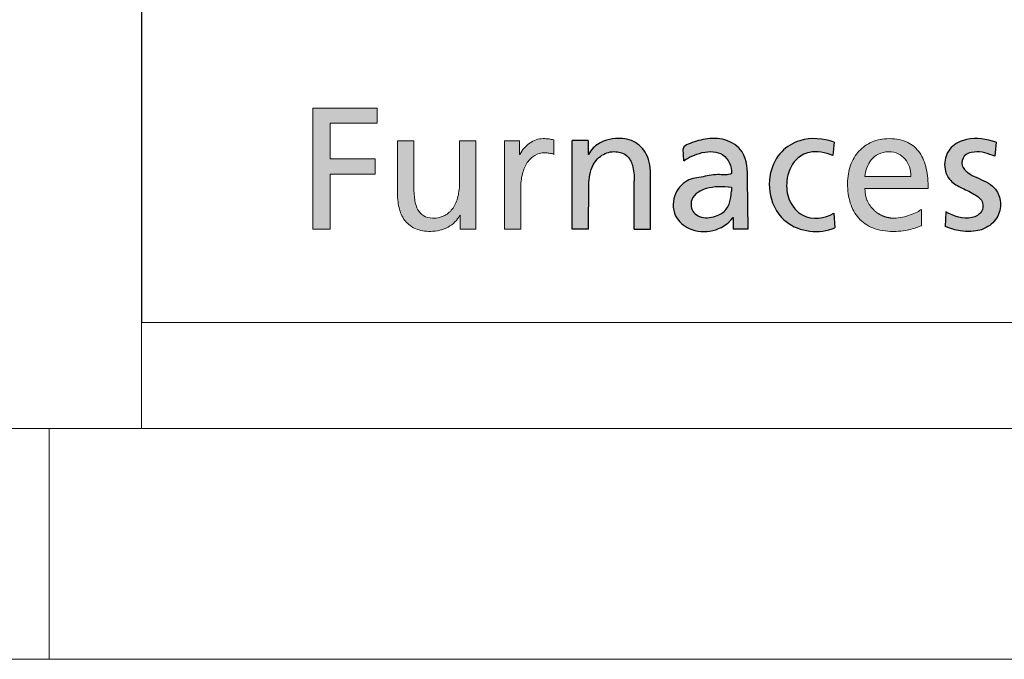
# Model space of a CAD drawing. Header units: millimetres. Extents: x 15 to 592, y 5 to 415.
# Tile 2 of 12: x 401 to 423, y 5 to 19. Entities that reach past the tile are written whole.
import ezdxf

# ---------------------------------------------------------------- set-up
doc = ezdxf.new("R2010")
doc.units = ezdxf.units.MM
doc.layers.add('FORMAT', color=7, linetype='Continuous')

# ---------------------------------------------------------------- blocks, each defined once
blk = doc.blocks.new('LOGO_sombreado')
at = {"linetype": 'Continuous'}
blk.add_hatch(color=7, dxfattribs=at).paths.add_polyline_path([(4.078, 4.32), (5.1, 4.32), (5.1, 4.651), (3.702, 4.651), (3.702, 2.023), (4.078, 2.023), (4.078, 3.22), (5.054, 3.22), (5.054, 3.551), (4.078, 3.551)], flags=0)
blk.add_hatch(color=7, dxfattribs=at).paths.add_polyline_path([(4.078, 4.32), (5.1, 4.32), (5.1, 4.651), (3.702, 4.651), (3.702, 2.023), (4.078, 2.023), (4.078, 3.22), (5.054, 3.22), (5.054, 3.551), (4.078, 3.551)], flags=0)
h = blk.add_hatch(color=7, dxfattribs=at)
edge = h.paths.add_edge_path(flags=0)
edge.add_spline(control_points=[(5.713, 2.196), (5.772, 2.125), (5.847, 2.071), (5.937, 2.034)], knot_values=[55, 55, 55, 55, 56, 56, 56, 56], weights=[1, 1, 1, 1], degree=3, periodic=0)
edge.add_spline(control_points=[(5.937, 2.034), (6.028, 1.997), (6.135, 1.977), (6.259, 1.977)], knot_values=[56, 56, 56, 56, 57, 57, 57, 57], weights=[1, 1, 1, 1], degree=3, periodic=0)
edge.add_arc((6.259, 2.796), 0.818, 269.9868, 283.8904)
edge.add_spline(control_points=[(6.456, 2.001), (6.519, 2.017), (6.58, 2.04), (6.635, 2.071)], knot_values=[0, 0, 0, 0, 1, 1, 1, 1], weights=[1, 1, 1, 1], degree=3, periodic=0)
edge.add_spline(control_points=[(6.635, 2.071), (6.69, 2.101), (6.741, 2.137), (6.784, 2.181)], knot_values=[1, 1, 1, 1, 2, 2, 2, 2], weights=[1, 1, 1, 1], degree=3, periodic=0)
edge.add_spline(control_points=[(6.784, 2.181), (6.827, 2.224), (6.863, 2.273), (6.889, 2.328)], knot_values=[2, 2, 2, 2, 3, 3, 3, 3], weights=[1, 1, 1, 1], degree=3, periodic=0)
edge.add_line((6.889, 2.328), (6.896, 2.328))
edge.add_line((6.896, 2.328), (6.896, 2.023))
edge.add_line((6.896, 2.023), (7.067, 2.023))
edge.add_line((7.067, 2.023), (7.238, 2.023))
edge.add_line((7.238, 2.023), (7.238, 2.263))
edge.add_line((7.238, 2.263), (7.238, 3.943))
edge.add_line((7.238, 3.943), (6.885, 3.943))
edge.add_line((6.885, 3.943), (6.885, 3.721))
edge.add_spline(control_points=[(6.885, 3.721), (6.885, 3.647), (6.885, 3.573), (6.885, 3.499), (6.885, 3.35), (6.885, 3.202), (6.885, 3.054), (6.885, 2.937), (6.873, 2.829), (6.85, 2.734)], knot_values=[30, 30, 30, 30, 31, 31, 31, 33, 33, 33, 34, 34, 34, 34], weights=[1, 1, 1, 1, 1, 1, 1, 1, 1, 1], degree=3, periodic=0)
edge.add_spline(control_points=[(6.85, 2.734), (6.827, 2.637), (6.792, 2.553), (6.696, 2.414), (6.636, 2.359), (6.562, 2.321)], knot_values=[34, 34, 34, 34, 35, 35, 36, 36, 36, 36], weights=[1, 1, 1, 1, 1, 1], degree=3, periodic=0)
edge.add_spline(control_points=[(6.562, 2.321), (6.489, 2.284), (6.402, 2.263), (6.301, 2.263)], knot_values=[36, 36, 36, 36, 37, 37, 37, 37], weights=[1, 1, 1, 1], degree=3, periodic=0)
edge.add_spline(control_points=[(6.301, 2.263), (6.224, 2.268), (6.16, 2.285), (6.107, 2.315)], knot_values=[37, 37, 37, 37, 38, 38, 38, 38], weights=[1, 1, 1, 1], degree=3, periodic=0)
edge.add_spline(control_points=[(6.107, 2.315), (6.054, 2.345), (6.013, 2.388), (5.982, 2.445)], knot_values=[38, 38, 38, 38, 39, 39, 39, 39], weights=[1, 1, 1, 1], degree=3, periodic=0)
edge.add_spline(control_points=[(5.982, 2.445), (5.95, 2.501), (5.928, 2.571), (5.914, 2.655)], knot_values=[39, 39, 39, 39, 40, 40, 40, 40], weights=[1, 1, 1, 1], degree=3, periodic=0)
edge.add_spline(control_points=[(5.914, 2.655), (5.9, 2.739), (5.894, 2.837), (5.894, 2.949), (5.894, 3.115), (5.894, 3.28), (5.894, 3.446), (5.894, 3.529), (5.894, 3.612), (5.894, 3.695), (5.894, 3.777), (5.894, 3.86), (5.894, 3.943)], knot_values=[40, 40, 40, 40, 41, 41, 41, 43, 43, 43, 44, 44, 44, 45, 45, 45, 45], weights=[1, 1, 1, 1, 1, 1, 1, 1, 1, 1, 1, 1, 1], degree=3, periodic=0)
edge.add_line((5.894, 3.943), (5.54, 3.943))
edge.add_spline(control_points=[(5.54, 3.943), (5.54, 3.848), (5.54, 3.753), (5.54, 3.658), (5.54, 3.563), (5.54, 3.468), (5.54, 3.372), (5.54, 3.182), (5.54, 2.992), (5.54, 2.802), (5.54, 2.673), (5.554, 2.557), (5.583, 2.455)], knot_values=[49, 49, 49, 49, 50, 50, 50, 51, 51, 51, 53, 53, 53, 54, 54, 54, 54], weights=[1, 1, 1, 1, 1, 1, 1, 1, 1, 1, 1, 1, 1], degree=3, periodic=0)
edge.add_spline(control_points=[(5.583, 2.455), (5.611, 2.354), (5.655, 2.267), (5.713, 2.196)], knot_values=[54, 54, 54, 54, 55, 55, 55, 55], weights=[1, 1, 1, 1], degree=3, periodic=0)
h = blk.add_hatch(color=7, dxfattribs=at)
edge = h.paths.add_edge_path(flags=0)
edge.add_line((8.928, 3.962), (8.875, 3.972))
edge.add_spline(control_points=[(8.875, 3.972), (8.858, 3.975), (8.841, 3.978), (8.823, 3.98)], knot_values=[22.132418, 22.132418, 22.132418, 22.132418, 23.132418, 23.132418, 23.132418, 23.132418], weights=[1, 1, 1, 1], degree=3, periodic=0)
edge.add_arc((8.709, 3.1), 0.888, 82.6219, 86.3614)
edge.add_spline(control_points=[(8.765, 3.986), (8.745, 3.987), (8.722, 3.988), (8.695, 3.988), (8.644, 3.988), (8.593, 3.979), (8.544, 3.963)], knot_values=[0.065266, 0.065266, 0.065266, 0.065266, 1.065266, 1.065266, 1.065266, 2.065266, 2.065266, 2.065266, 2.065266], weights=[1, 1, 1, 1, 1, 1, 1], degree=3, periodic=0)
edge.add_spline(control_points=[(8.544, 3.963), (8.495, 3.946), (8.448, 3.922), (8.404, 3.892)], knot_values=[2.065266, 2.065266, 2.065266, 2.065266, 3.065266, 3.065266, 3.065266, 3.065266], weights=[1, 1, 1, 1], degree=3, periodic=0)
edge.add_spline(control_points=[(8.404, 3.892), (8.36, 3.861), (8.319, 3.825), (8.283, 3.783)], knot_values=[3.065266, 3.065266, 3.065266, 3.065266, 4.065266, 4.065266, 4.065266, 4.065266], weights=[1, 1, 1, 1], degree=3, periodic=0)
edge.add_spline(control_points=[(8.283, 3.783), (8.248, 3.742), (8.218, 3.695), (8.194, 3.646)], knot_values=[4.065266, 4.065266, 4.065266, 4.065266, 5.065266, 5.065266, 5.065266, 5.065266], weights=[1, 1, 1, 1], degree=3, periodic=0)
edge.add_line((8.194, 3.646), (8.187, 3.646))
edge.add_line((8.187, 3.646), (8.187, 3.943))
edge.add_line((8.187, 3.943), (8.021, 3.943))
edge.add_line((8.021, 3.943), (7.856, 3.943))
edge.add_line((7.856, 3.943), (7.856, 3.703))
edge.add_line((7.856, 3.703), (7.856, 2.023))
edge.add_line((7.856, 2.023), (8.209, 2.023))
edge.add_spline(control_points=[(8.209, 2.023), (8.209, 2.314), (8.209, 2.605), (8.209, 2.896), (8.209, 3.017), (8.222, 3.126), (8.247, 3.222)], knot_values=[12.065266, 12.065266, 12.065266, 12.065266, 13.065266, 13.065266, 13.065266, 14.065266, 14.065266, 14.065266, 14.065266], weights=[1, 1, 1, 1, 1, 1, 1], degree=3, periodic=0)
edge.add_spline(control_points=[(8.247, 3.222), (8.271, 3.318), (8.307, 3.401), (8.352, 3.469)], knot_values=[14.065266, 14.065266, 14.065266, 14.065266, 15.065266, 15.065266, 15.065266, 15.065266], weights=[1, 1, 1, 1], degree=3, periodic=0)
edge.add_spline(control_points=[(8.352, 3.469), (8.398, 3.537), (8.454, 3.589), (8.518, 3.625)], knot_values=[15.065266, 15.065266, 15.065266, 15.065266, 16.065266, 16.065266, 16.065266, 16.065266], weights=[1, 1, 1, 1], degree=3, periodic=0)
edge.add_spline(control_points=[(8.518, 3.625), (8.582, 3.661), (8.654, 3.68), (8.733, 3.68)], knot_values=[16.065266, 16.065266, 16.065266, 16.065266, 17.065266, 17.065266, 17.065266, 17.065266], weights=[1, 1, 1, 1], degree=3, periodic=0)
edge.add_arc((8.733, 2.982), 0.698, 86.1548, 90.0023, ccw=False)
edge.add_spline(control_points=[(8.78, 3.678), (8.796, 3.677), (8.813, 3.675), (8.829, 3.673)], knot_values=[17.132418, 17.132418, 17.132418, 17.132418, 18.132418, 18.132418, 18.132418, 18.132418], weights=[1, 1, 1, 1], degree=3, periodic=0)
edge.add_spline(control_points=[(8.829, 3.673), (8.846, 3.67), (8.863, 3.667), (8.879, 3.662)], knot_values=[18.132418, 18.132418, 18.132418, 18.132418, 19.132418, 19.132418, 19.132418, 19.132418], weights=[1, 1, 1, 1], degree=3, periodic=0)
edge.add_spline(control_points=[(8.879, 3.662), (8.896, 3.658), (8.912, 3.652), (8.928, 3.646)], knot_values=[19.132418, 19.132418, 19.132418, 19.132418, 20.132418, 20.132418, 20.132418, 20.132418], weights=[1, 1, 1, 1], degree=3, periodic=0)
edge.add_line((8.928, 3.646), (8.928, 3.962))
h = blk.add_hatch(color=7, dxfattribs=at)
edge = h.paths.add_edge_path(flags=0)
edge.add_line((9.328, 2.026), (9.328, 3.946))
edge.add_line((9.328, 3.946), (9.67, 3.946))
edge.add_line((9.67, 3.946), (9.67, 3.641))
edge.add_line((9.67, 3.641), (9.678, 3.641))
edge.add_spline(control_points=[(9.678, 3.641), (9.704, 3.696), (9.793, 3.817), (10, 3.948), (10.305, 4.01), (10.669, 3.967), (10.997, 3.643), (11.021, 3.332), (11.026, 3.17)], knot_values=[0, 0, 0, 0, 0.090993, 0.223661, 0.358303, 0.55535, 0.750586, 1, 1, 1, 1], weights=[1, 1, 1, 1, 1, 1, 1, 1, 1], degree=3, periodic=0)
edge.add_line((11.026, 3.17), (11.026, 2.026))
edge.add_line((11.026, 2.026), (10.672, 2.026))
edge.add_line((10.672, 2.026), (10.672, 3.075))
edge.add_spline(control_points=[(10.672, 3.075), (10.669, 3.188), (10.66, 3.379), (10.536, 3.635), (10.28, 3.729), (9.984, 3.677), (9.726, 3.396), (9.691, 3.133), (9.683, 2.986)], knot_values=[0, 0, 0, 0, 0.181683, 0.307789, 0.426651, 0.591078, 0.760733, 1, 1, 1, 1], weights=[1, 1, 1, 1, 1, 1, 1, 1, 1], degree=3, periodic=0)
edge.add_line((9.683, 2.986), (9.681, 2.026))
edge.add_line((9.681, 2.026), (9.328, 2.026))
h = blk.add_hatch(color=7, dxfattribs=at)
edge = h.paths.add_edge_path(flags=0)
edge.add_spline(control_points=[(12.776, 3.232), (12.697, 3.183), (12.484, 3.232), (12.167, 3.156), (11.773, 3.111), (11.49, 2.752), (11.514, 2.287), (12.023, 1.86), (12.597, 1.99), (12.807, 2.27)], knot_values=[0, 0, 0, 0, 0.079966, 0.190057, 0.300094, 0.432511, 0.566689, 0.684622, 1, 1, 1, 1], weights=[1, 1, 1, 1, 1, 1, 1, 1, 1, 1], degree=3, periodic=0)
edge.add_spline(control_points=[(12.807, 2.27), (12.817, 2.296), (12.814, 2.27)], knot_values=[0, 0, 0, 1, 1, 1], weights=[1, 1, 1], degree=2, periodic=0)
edge.add_line((12.814, 2.27), (12.814, 2.023))
edge.add_line((12.814, 2.023), (13.139, 2.023))
edge.add_line((13.139, 2.023), (13.128, 3.106))
edge.add_spline(control_points=[(13.128, 3.106), (13.12, 3.292), (13.119, 3.706), (12.65, 4), (12.214, 4.002), (11.911, 3.898), (11.743, 3.828), (11.727, 3.77)], knot_values=[0, 0, 0, 0, 0.300445, 0.525135, 0.737289, 0.925487, 1, 1, 1, 1], weights=[1, 1, 1, 1, 1, 1, 1, 1], degree=3, periodic=0)
edge.add_line((11.727, 3.77), (11.744, 3.507))
edge.add_spline(control_points=[(11.744, 3.507), (11.927, 3.643), (12.567, 3.881), (12.789, 3.381), (12.776, 3.232)], knot_values=[0, 0, 0, 0, 0.658996, 1, 1, 1, 1], weights=[1, 1, 1, 1, 1], degree=3, periodic=0)
edge = h.paths.add_edge_path(flags=0)
edge.add_spline(control_points=[(12.776, 2.849), (12.772, 2.793), (12.762, 2.658), (12.682, 2.43), (12.419, 2.275), (12.142, 2.255), (11.913, 2.398), (11.87, 2.662), (12.044, 2.834), (12.252, 2.921), (12.499, 2.953), (12.683, 2.938), (12.776, 2.931)], knot_values=[0, 0, 0, 0, 0.068904, 0.168815, 0.283862, 0.42722, 0.488917, 0.605379, 0.695962, 0.771545, 0.884045, 1, 1, 1, 1], weights=[1, 1, 1, 1, 1, 1, 1, 1, 1, 1, 1, 1, 1], degree=3, periodic=0)
edge.add_line((12.776, 2.931), (12.776, 2.849))
h = blk.add_hatch(color=7, dxfattribs=at)
edge = h.paths.add_edge_path(flags=0)
edge.add_arc((16.302, 2.904), 0.641, 248.0344, 270.0503, ccw=False)
edge.add_spline(control_points=[(16.062, 2.31), (15.987, 2.34), (15.919, 2.385), (15.86, 2.441)], knot_values=[23.38427, 23.38427, 23.38427, 23.38427, 23.767925, 23.767925, 23.767925, 23.767925], weights=[1, 0.987772, 0.987772, 1], degree=3, periodic=0)
edge.add_arc((16.291, 2.885), 0.618, 203.0224, 225.9221, ccw=False)
edge.add_spline(control_points=[(15.721, 2.643), (15.688, 2.721), (15.67, 2.809), (15.67, 2.904)], knot_values=[0, 0, 0, 0, 1, 1, 1, 1], weights=[1, 1, 1, 1], degree=3, periodic=0)
edge.add_line((15.67, 2.904), (17.041, 2.904))
edge.add_spline(control_points=[(17.041, 2.904), (17.041, 3.058), (17.028, 3.203), (16.998, 3.334)], knot_values=[2, 2, 2, 2, 3, 3, 3, 3], weights=[1, 1, 1, 1], degree=3, periodic=0)
edge.add_spline(control_points=[(16.998, 3.334), (16.969, 3.464), (16.923, 3.581), (16.857, 3.678)], knot_values=[3, 3, 3, 3, 4, 4, 4, 4], weights=[1, 1, 1, 1], degree=3, periodic=0)
edge.add_spline(control_points=[(16.857, 3.678), (16.791, 3.774), (16.705, 3.852), (16.596, 3.905)], knot_values=[4, 4, 4, 4, 5, 5, 5, 5], weights=[1, 1, 1, 1], degree=3, periodic=0)
edge.add_spline(control_points=[(16.596, 3.905), (16.486, 3.959), (16.353, 3.988), (16.193, 3.988), (16.058, 3.988), (15.934, 3.963), (15.824, 3.916)], knot_values=[5, 5, 5, 5, 6, 6, 6, 7, 7, 7, 7], weights=[1, 1, 1, 1, 1, 1, 1], degree=3, periodic=0)
edge.add_spline(control_points=[(15.824, 3.916), (15.714, 3.87), (15.619, 3.802), (15.54, 3.716)], knot_values=[7, 7, 7, 7, 8, 8, 8, 8], weights=[1, 1, 1, 1], degree=3, periodic=0)
edge.add_spline(control_points=[(15.54, 3.716), (15.462, 3.63), (15.4, 3.526), (15.358, 3.409)], knot_values=[8, 8, 8, 8, 9, 9, 9, 9], weights=[1, 1, 1, 1], degree=3, periodic=0)
edge.add_spline(control_points=[(15.358, 3.409), (15.316, 3.291), (15.294, 3.159), (15.294, 3.017), (15.294, 2.86), (15.313, 2.717), (15.353, 2.591)], knot_values=[9, 9, 9, 9, 10, 10, 10, 11, 11, 11, 11], weights=[1, 1, 1, 1, 1, 1, 1], degree=3, periodic=0)
edge.add_spline(control_points=[(15.353, 2.591), (15.393, 2.464), (15.453, 2.353), (15.535, 2.262)], knot_values=[11, 11, 11, 11, 12, 12, 12, 12], weights=[1, 1, 1, 1], degree=3, periodic=0)
edge.add_spline(control_points=[(15.535, 2.262), (15.616, 2.172), (15.719, 2.1), (15.844, 2.052)], knot_values=[12, 12, 12, 12, 13, 13, 13, 13], weights=[1, 1, 1, 1], degree=3, periodic=0)
edge.add_spline(control_points=[(15.844, 2.052), (15.97, 2.003), (16.117, 1.977), (16.287, 1.977), (16.366, 1.977), (16.436, 1.982), (16.497, 1.99)], knot_values=[13, 13, 13, 13, 14, 14, 14, 15, 15, 15, 15], weights=[1, 1, 1, 1, 1, 1, 1], degree=3, periodic=0)
edge.add_spline(control_points=[(16.497, 1.99), (16.558, 1.998), (16.611, 2.009), (16.659, 2.021)], knot_values=[15, 15, 15, 15, 16, 16, 16, 16], weights=[1, 1, 1, 1], degree=3, periodic=0)
edge.add_spline(control_points=[(16.659, 2.021), (16.706, 2.033), (16.748, 2.047), (16.787, 2.061)], knot_values=[16, 16, 16, 16, 17, 17, 17, 17], weights=[1, 1, 1, 1], degree=3, periodic=0)
edge.add_spline(control_points=[(16.787, 2.061), (16.825, 2.075), (16.86, 2.089), (16.894, 2.101)], knot_values=[17, 17, 17, 17, 18, 18, 18, 18], weights=[1, 1, 1, 1], degree=3, periodic=0)
edge.add_line((16.894, 2.101), (16.894, 2.455))
edge.add_spline(control_points=[(16.894, 2.455), (16.872, 2.437), (16.839, 2.417), (16.798, 2.395)], knot_values=[19.00002, 19.00002, 19.00002, 19.00002, 20.00002, 20.00002, 20.00002, 20.00002], weights=[1, 1, 1, 1], degree=3, periodic=0)
edge.add_spline(control_points=[(16.798, 2.395), (16.757, 2.374), (16.707, 2.352), (16.653, 2.333)], knot_values=[20.00002, 20.00002, 20.00002, 20.00002, 21.00002, 21.00002, 21.00002, 21.00002], weights=[1, 1, 1, 1], degree=3, periodic=0)
edge.add_spline(control_points=[(16.653, 2.333), (16.599, 2.313), (16.541, 2.296), (16.481, 2.283)], knot_values=[21.00002, 21.00002, 21.00002, 21.00002, 22.00002, 22.00002, 22.00002, 22.00002], weights=[1, 1, 1, 1], degree=3, periodic=0)
edge.add_spline(control_points=[(16.481, 2.283), (16.422, 2.271), (16.361, 2.263), (16.303, 2.263)], knot_values=[22.00002, 22.00002, 22.00002, 22.00002, 23.00002, 23.00002, 23.00002, 23.00002], weights=[1, 1, 1, 1], degree=3, periodic=0)
edge = h.paths.add_edge_path(flags=0)
edge.add_spline(control_points=[(15.67, 3.167), (15.676, 3.229), (15.69, 3.294), (15.713, 3.356)], knot_values=[8, 8, 8, 8, 9, 9, 9, 9], weights=[1, 1, 1, 1], degree=3, periodic=0)
edge.add_spline(control_points=[(15.713, 3.356), (15.735, 3.418), (15.766, 3.477), (15.808, 3.528)], knot_values=[9, 9, 9, 9, 10, 10, 10, 10], weights=[1, 1, 1, 1], degree=3, periodic=0)
edge.add_spline(control_points=[(15.808, 3.528), (15.849, 3.579), (15.9, 3.623), (15.963, 3.654)], knot_values=[0, 0, 0, 0, 1, 1, 1, 1], weights=[1, 1, 1, 1], degree=3, periodic=0)
edge.add_spline(control_points=[(15.963, 3.654), (16.025, 3.685), (16.099, 3.702), (16.186, 3.702), (16.262, 3.702), (16.33, 3.687), (16.389, 3.66)], knot_values=[1, 1, 1, 1, 2, 2, 2, 3, 3, 3, 3], weights=[1, 1, 1, 1, 1, 1, 1], degree=3, periodic=0)
edge.add_spline(control_points=[(16.389, 3.66), (16.449, 3.633), (16.499, 3.594), (16.54, 3.545)], knot_values=[3, 3, 3, 3, 4, 4, 4, 4], weights=[1, 1, 1, 1], degree=3, periodic=0)
edge.add_spline(control_points=[(16.54, 3.545), (16.58, 3.497), (16.612, 3.439), (16.633, 3.375)], knot_values=[4, 4, 4, 4, 5, 5, 5, 5], weights=[1, 1, 1, 1], degree=3, periodic=0)
edge.add_spline(control_points=[(16.633, 3.375), (16.654, 3.311), (16.665, 3.241), (16.665, 3.167)], knot_values=[5, 5, 5, 5, 6, 6, 6, 6], weights=[1, 1, 1, 1], degree=3, periodic=0)
edge.add_line((16.665, 3.167), (16.416, 3.167))
edge.add_line((16.416, 3.167), (15.67, 3.167))
h = blk.add_hatch(color=7, dxfattribs=at)
edge = h.paths.add_edge_path(flags=0)
edge.add_arc((16.302, 2.904), 0.641, 248.0344, 270.0503, ccw=False)
edge.add_spline(control_points=[(16.062, 2.31), (15.987, 2.34), (15.919, 2.385), (15.86, 2.441)], knot_values=[23.38427, 23.38427, 23.38427, 23.38427, 23.767925, 23.767925, 23.767925, 23.767925], weights=[1, 0.987772, 0.987772, 1], degree=3, periodic=0)
edge.add_arc((16.291, 2.885), 0.618, 203.0224, 225.9221, ccw=False)
edge.add_spline(control_points=[(15.721, 2.643), (15.688, 2.721), (15.67, 2.809), (15.67, 2.904)], knot_values=[0, 0, 0, 0, 1, 1, 1, 1], weights=[1, 1, 1, 1], degree=3, periodic=0)
edge.add_line((15.67, 2.904), (17.041, 2.904))
edge.add_spline(control_points=[(17.041, 2.904), (17.041, 3.058), (17.028, 3.203), (16.998, 3.334)], knot_values=[2, 2, 2, 2, 3, 3, 3, 3], weights=[1, 1, 1, 1], degree=3, periodic=0)
edge.add_spline(control_points=[(16.998, 3.334), (16.969, 3.464), (16.923, 3.581), (16.857, 3.678)], knot_values=[3, 3, 3, 3, 4, 4, 4, 4], weights=[1, 1, 1, 1], degree=3, periodic=0)
edge.add_spline(control_points=[(16.857, 3.678), (16.791, 3.774), (16.705, 3.852), (16.596, 3.905)], knot_values=[4, 4, 4, 4, 5, 5, 5, 5], weights=[1, 1, 1, 1], degree=3, periodic=0)
edge.add_spline(control_points=[(16.596, 3.905), (16.486, 3.959), (16.353, 3.988), (16.193, 3.988), (16.058, 3.988), (15.934, 3.963), (15.824, 3.916)], knot_values=[5, 5, 5, 5, 6, 6, 6, 7, 7, 7, 7], weights=[1, 1, 1, 1, 1, 1, 1], degree=3, periodic=0)
edge.add_spline(control_points=[(15.824, 3.916), (15.714, 3.87), (15.619, 3.802), (15.54, 3.716)], knot_values=[7, 7, 7, 7, 8, 8, 8, 8], weights=[1, 1, 1, 1], degree=3, periodic=0)
edge.add_spline(control_points=[(15.54, 3.716), (15.462, 3.63), (15.4, 3.526), (15.358, 3.409)], knot_values=[8, 8, 8, 8, 9, 9, 9, 9], weights=[1, 1, 1, 1], degree=3, periodic=0)
edge.add_spline(control_points=[(15.358, 3.409), (15.316, 3.291), (15.294, 3.159), (15.294, 3.017), (15.294, 2.86), (15.313, 2.717), (15.353, 2.591)], knot_values=[9, 9, 9, 9, 10, 10, 10, 11, 11, 11, 11], weights=[1, 1, 1, 1, 1, 1, 1], degree=3, periodic=0)
edge.add_spline(control_points=[(15.353, 2.591), (15.393, 2.464), (15.453, 2.353), (15.535, 2.262)], knot_values=[11, 11, 11, 11, 12, 12, 12, 12], weights=[1, 1, 1, 1], degree=3, periodic=0)
edge.add_spline(control_points=[(15.535, 2.262), (15.616, 2.172), (15.719, 2.1), (15.844, 2.052)], knot_values=[12, 12, 12, 12, 13, 13, 13, 13], weights=[1, 1, 1, 1], degree=3, periodic=0)
edge.add_spline(control_points=[(15.844, 2.052), (15.97, 2.003), (16.117, 1.977), (16.287, 1.977), (16.366, 1.977), (16.436, 1.982), (16.497, 1.99)], knot_values=[13, 13, 13, 13, 14, 14, 14, 15, 15, 15, 15], weights=[1, 1, 1, 1, 1, 1, 1], degree=3, periodic=0)
edge.add_spline(control_points=[(16.497, 1.99), (16.558, 1.998), (16.611, 2.009), (16.659, 2.021)], knot_values=[15, 15, 15, 15, 16, 16, 16, 16], weights=[1, 1, 1, 1], degree=3, periodic=0)
edge.add_spline(control_points=[(16.659, 2.021), (16.706, 2.033), (16.748, 2.047), (16.787, 2.061)], knot_values=[16, 16, 16, 16, 17, 17, 17, 17], weights=[1, 1, 1, 1], degree=3, periodic=0)
edge.add_spline(control_points=[(16.787, 2.061), (16.825, 2.075), (16.86, 2.089), (16.894, 2.101)], knot_values=[17, 17, 17, 17, 18, 18, 18, 18], weights=[1, 1, 1, 1], degree=3, periodic=0)
edge.add_line((16.894, 2.101), (16.894, 2.455))
edge.add_spline(control_points=[(16.894, 2.455), (16.872, 2.437), (16.839, 2.417), (16.798, 2.395)], knot_values=[19.00002, 19.00002, 19.00002, 19.00002, 20.00002, 20.00002, 20.00002, 20.00002], weights=[1, 1, 1, 1], degree=3, periodic=0)
edge.add_spline(control_points=[(16.798, 2.395), (16.757, 2.374), (16.707, 2.352), (16.653, 2.333)], knot_values=[20.00002, 20.00002, 20.00002, 20.00002, 21.00002, 21.00002, 21.00002, 21.00002], weights=[1, 1, 1, 1], degree=3, periodic=0)
edge.add_spline(control_points=[(16.653, 2.333), (16.599, 2.313), (16.541, 2.296), (16.481, 2.283)], knot_values=[21.00002, 21.00002, 21.00002, 21.00002, 22.00002, 22.00002, 22.00002, 22.00002], weights=[1, 1, 1, 1], degree=3, periodic=0)
edge.add_spline(control_points=[(16.481, 2.283), (16.422, 2.271), (16.361, 2.263), (16.303, 2.263)], knot_values=[22.00002, 22.00002, 22.00002, 22.00002, 23.00002, 23.00002, 23.00002, 23.00002], weights=[1, 1, 1, 1], degree=3, periodic=0)
edge = h.paths.add_edge_path(flags=0)
edge.add_spline(control_points=[(15.67, 3.167), (15.676, 3.229), (15.69, 3.294), (15.713, 3.356)], knot_values=[8, 8, 8, 8, 9, 9, 9, 9], weights=[1, 1, 1, 1], degree=3, periodic=0)
edge.add_spline(control_points=[(15.713, 3.356), (15.735, 3.418), (15.766, 3.477), (15.808, 3.528)], knot_values=[9, 9, 9, 9, 10, 10, 10, 10], weights=[1, 1, 1, 1], degree=3, periodic=0)
edge.add_spline(control_points=[(15.808, 3.528), (15.849, 3.579), (15.9, 3.623), (15.963, 3.654)], knot_values=[0, 0, 0, 0, 1, 1, 1, 1], weights=[1, 1, 1, 1], degree=3, periodic=0)
edge.add_spline(control_points=[(15.963, 3.654), (16.025, 3.685), (16.099, 3.702), (16.186, 3.702), (16.262, 3.702), (16.33, 3.687), (16.389, 3.66)], knot_values=[1, 1, 1, 1, 2, 2, 2, 3, 3, 3, 3], weights=[1, 1, 1, 1, 1, 1, 1], degree=3, periodic=0)
edge.add_spline(control_points=[(16.389, 3.66), (16.449, 3.633), (16.499, 3.594), (16.54, 3.545)], knot_values=[3, 3, 3, 3, 4, 4, 4, 4], weights=[1, 1, 1, 1], degree=3, periodic=0)
edge.add_spline(control_points=[(16.54, 3.545), (16.58, 3.497), (16.612, 3.439), (16.633, 3.375)], knot_values=[4, 4, 4, 4, 5, 5, 5, 5], weights=[1, 1, 1, 1], degree=3, periodic=0)
edge.add_spline(control_points=[(16.633, 3.375), (16.654, 3.311), (16.665, 3.241), (16.665, 3.167)], knot_values=[5, 5, 5, 5, 6, 6, 6, 6], weights=[1, 1, 1, 1], degree=3, periodic=0)
edge.add_line((16.665, 3.167), (16.416, 3.167))
edge.add_line((16.416, 3.167), (15.67, 3.167))
at = {"layer": 'FORMAT'}
h = blk.add_hatch(color=256, dxfattribs=at)
edge = h.paths.add_edge_path(flags=0)
edge.add_spline(control_points=[(14.994, 2.372), (14.803, 2.254), (14.35, 2.197), (13.993, 2.642), (13.945, 3.102), (14.101, 3.522), (14.519, 3.756), (14.818, 3.682), (14.975, 3.62)], knot_values=[0, 0, 0, 0, 0.239736, 0.392762, 0.535377, 0.707741, 0.820778, 1, 1, 1, 1], weights=[1, 1, 1, 1, 1, 1, 1, 1, 1], degree=3, periodic=0)
edge.add_line((14.975, 3.62), (15.005, 3.913))
edge.add_spline(control_points=[(15.005, 3.913), (14.769, 3.994), (14.338, 4.032), (13.818, 3.724), (13.565, 3.214), (13.598, 2.624), (14.052, 1.977), (14.687, 1.916), (15.02, 2.056)], knot_values=[0, 0, 0, 0, 0.189442, 0.304437, 0.433405, 0.598153, 0.723513, 1, 1, 1, 1], weights=[1, 1, 1, 1, 1, 1, 1, 1, 1], degree=3, periodic=0)
edge.add_line((15.02, 2.056), (14.994, 2.372))
h = blk.add_hatch(color=256, dxfattribs=at)
edge = h.paths.add_edge_path(flags=0)
edge.add_spline(control_points=[(17.406, 2.082), (17.67, 1.976), (18.168, 1.89), (18.58, 2.287), (18.633, 2.636), (18.51, 2.915), (18.237, 3.101), (17.959, 3.176), (17.744, 3.396), (17.801, 3.642), (18.119, 3.739), (18.341, 3.665), (18.483, 3.605)], knot_values=[0, 0, 0, 0, 0.248617, 0.344888, 0.437274, 0.52019, 0.579843, 0.701279, 0.755995, 0.810863, 0.873582, 1, 1, 1, 1], weights=[1, 1, 1, 1, 1, 1, 1, 1, 1, 1, 1, 1, 1], degree=3, periodic=0)
edge.add_line((18.483, 3.605), (18.513, 3.913))
edge.add_spline(control_points=[(18.513, 3.913), (18.308, 3.976), (17.958, 4.038), (17.513, 3.834), (17.355, 3.47), (17.45, 3.102), (17.75, 2.92), (18.012, 2.811), (18.253, 2.636), (18.212, 2.369), (17.877, 2.197), (17.593, 2.312), (17.425, 2.399)], knot_values=[0, 0, 0, 0, 0.176891, 0.280108, 0.37368, 0.479975, 0.558482, 0.648472, 0.722992, 0.773462, 0.839493, 1, 1, 1, 1], weights=[1, 1, 1, 1, 1, 1, 1, 1, 1, 1, 1, 1, 1], degree=3, periodic=0)
edge.add_line((17.425, 2.399), (17.406, 2.082))
at = {"color": 7, "linetype": 'Continuous', "lineweight": 18}
for p, q in [((0, 20), (0, 0)), ((3.702, 2.023), (3.702, 4.651)), ((3.702, 4.651), (5.1, 4.651)), ((3.702, 2.023), (3.702, 4.651)), ((5.1, 4.651), (5.1, 4.32)), ((4.078, 4.32), (4.078, 3.551)), ((5.1, 4.32), (4.078, 4.32)), ((4.078, 3.551), (5.054, 3.551)), ((5.054, 3.551), (5.054, 3.22)), ((5.054, 3.22), (4.078, 3.22)), ((4.078, 3.22), (4.078, 2.023)), ((16.665, 3.167), (16.416, 3.167)), ((4.078, 2.023), (3.702, 2.023)), ((0, 0), (72.5, 0))]:
    blk.add_line(p, q, dxfattribs=at)
for centre, radius, start, end in [((16.291, 2.885), 0.618, 203.0224, 225.9221), ((6.259, 2.796), 0.818, 269.9868, 283.8904)]:
    blk.add_arc(centre, radius, start, end, dxfattribs=at)
at = {"color": 8, "linetype": 'Continuous', "lineweight": 0}
for points, knots in [([(5.894, 3.943), (5.864, 3.943), (5.835, 3.943), (5.805, 3.943), (5.746, 3.943), (5.688, 3.943), (5.629, 3.943), (5.599, 3.943), (5.57, 3.943), (5.54, 3.943)], [45, 45, 45, 45, 46, 46, 46, 48, 48, 48, 49, 49, 49, 49]), ([(5.54, 3.943), (5.54, 3.848), (5.54, 3.753), (5.54, 3.658), (5.54, 3.563), (5.54, 3.468), (5.54, 3.372), (5.54, 3.182), (5.54, 2.992), (5.54, 2.802), (5.54, 2.673), (5.554, 2.557), (5.583, 2.455)], [49, 49, 49, 49, 50, 50, 50, 51, 51, 51, 53, 53, 53, 54, 54, 54, 54]), ([(5.914, 2.655), (5.9, 2.739), (5.894, 2.837), (5.894, 2.949), (5.894, 3.115), (5.894, 3.28), (5.894, 3.446), (5.894, 3.529), (5.894, 3.612), (5.894, 3.695), (5.894, 3.777), (5.894, 3.86), (5.894, 3.943)], [40, 40, 40, 40, 41, 41, 41, 43, 43, 43, 44, 44, 44, 45, 45, 45, 45]), ([(7.238, 3.943), (7.209, 3.943), (7.179, 3.943), (7.15, 3.943), (7.091, 3.943), (7.032, 3.943), (6.973, 3.943), (6.944, 3.943), (6.914, 3.943), (6.885, 3.943)], [25, 25, 25, 25, 26, 26, 26, 28, 28, 28, 29, 29, 29, 29]), ([(7.238, 2.263), (7.238, 2.318), (7.238, 2.373), (7.238, 2.428), (7.238, 2.533), (7.238, 2.638), (7.238, 2.743), (7.238, 2.823), (7.238, 2.903), (7.238, 2.983), (7.238, 3.143), (7.238, 3.303), (7.238, 3.463), (7.238, 3.623), (7.238, 3.783), (7.238, 3.943)], [20, 20, 20, 20, 21, 21, 21, 22, 22, 22, 23, 23, 23, 24, 24, 24, 25, 25, 25, 25]), ([(8.765, 3.986), (8.745, 3.987), (8.722, 3.988), (8.695, 3.988), (8.644, 3.988), (8.593, 3.979), (8.544, 3.963)], [0.065266, 0.065266, 0.065266, 0.065266, 1.065266, 1.065266, 1.065266, 2.065266, 2.065266, 2.065266, 2.065266]), ([(16.596, 3.905), (16.486, 3.959), (16.353, 3.988), (16.193, 3.988), (16.058, 3.988), (15.934, 3.963), (15.824, 3.916)], [5, 5, 5, 5, 6, 6, 6, 7, 7, 7, 7]), ([(6.885, 3.721), (6.885, 3.647), (6.885, 3.573), (6.885, 3.499), (6.885, 3.35), (6.885, 3.202), (6.885, 3.054), (6.885, 2.937), (6.873, 2.829), (6.85, 2.734)], [30, 30, 30, 30, 31, 31, 31, 33, 33, 33, 34, 34, 34, 34]), ([(15.963, 3.654), (16.025, 3.685), (16.099, 3.702), (16.186, 3.702), (16.262, 3.702), (16.33, 3.687), (16.389, 3.66)], [1, 1, 1, 1, 2, 2, 2, 3, 3, 3, 3]), ([(8.209, 2.023), (8.209, 2.314), (8.209, 2.605), (8.209, 2.896), (8.209, 3.017), (8.222, 3.126), (8.247, 3.222)], [12.065266, 12.065266, 12.065266, 12.065266, 13.065266, 13.065266, 13.065266, 14.065266, 14.065266, 14.065266, 14.065266]), ([(15.358, 3.409), (15.316, 3.291), (15.294, 3.159), (15.294, 3.017), (15.294, 2.86), (15.313, 2.717), (15.353, 2.591)], [9, 9, 9, 9, 10, 10, 10, 11, 11, 11, 11]), ([(6.85, 2.734), (6.827, 2.637), (6.792, 2.553), (6.696, 2.414), (6.636, 2.359), (6.562, 2.321)], [34, 34, 34, 34, 35, 35, 36, 36, 36, 36]), ([(6.889, 2.328), (6.89, 2.328), (6.892, 2.328), (6.893, 2.328), (6.894, 2.328), (6.894, 2.328), (6.894, 2.328), (6.894, 2.328), (6.895, 2.328), (6.895, 2.328), (6.895, 2.328), (6.895, 2.328), (6.895, 2.328), (6.896, 2.328), (6.896, 2.328), (6.896, 2.328)], [3, 3, 3, 3, 4, 4, 4, 5, 5, 5, 6, 6, 6, 7, 7, 7, 8, 8, 8, 8]), ([(6.896, 2.328), (6.896, 2.302), (6.896, 2.277), (6.896, 2.251), (6.896, 2.226), (6.896, 2.201), (6.896, 2.175), (6.896, 2.15), (6.896, 2.124), (6.896, 2.099), (6.896, 2.095), (6.896, 2.091), (6.896, 2.087), (6.896, 2.078), (6.896, 2.07), (6.896, 2.061), (6.896, 2.056), (6.896, 2.051), (6.896, 2.047), (6.896, 2.043), (6.896, 2.039), (6.896, 2.035), (6.896, 2.031), (6.896, 2.027), (6.896, 2.023)], [8, 8, 8, 8, 9, 9, 9, 10, 10, 10, 12, 12, 12, 13, 13, 13, 14, 14, 14, 15, 15, 15, 16, 16, 16, 17, 17, 17, 17]), ([(15.844, 2.052), (15.97, 2.003), (16.117, 1.977), (16.287, 1.977), (16.366, 1.977), (16.436, 1.982), (16.497, 1.99)], [13, 13, 13, 13, 14, 14, 14, 15, 15, 15, 15])]:
    blk.add_open_spline(points, degree=3, knots=knots, dxfattribs=at)
for points in [[(6.885, 3.943), (6.885, 3.869), (6.885, 3.795), (6.885, 3.721)], [(8.021, 3.943), (7.966, 3.943), (7.911, 3.943), (7.856, 3.943)], [(7.856, 3.943), (7.856, 3.863), (7.856, 3.783), (7.856, 3.703)], [(8.187, 3.943), (8.132, 3.943), (8.077, 3.943), (8.021, 3.943)], [(8.187, 3.646), (8.187, 3.745), (8.187, 3.844), (8.187, 3.943)], [(8.404, 3.892), (8.36, 3.861), (8.319, 3.825), (8.283, 3.783)], [(8.544, 3.963), (8.495, 3.946), (8.448, 3.922), (8.404, 3.892)], [(8.875, 3.972), (8.858, 3.975), (8.841, 3.978), (8.823, 3.98)], [(8.928, 3.962), (8.911, 3.965), (8.893, 3.969), (8.875, 3.972)], [(8.928, 3.646), (8.928, 3.751), (8.928, 3.856), (8.928, 3.962)], [(15.824, 3.916), (15.714, 3.87), (15.619, 3.802), (15.54, 3.716)], [(16.857, 3.678), (16.791, 3.774), (16.705, 3.852), (16.596, 3.905)], [(7.856, 3.703), (7.856, 3.143), (7.856, 2.583), (7.856, 2.023)], [(8.194, 3.646), (8.192, 3.646), (8.189, 3.646), (8.187, 3.646)], [(8.283, 3.783), (8.248, 3.742), (8.218, 3.695), (8.194, 3.646)], [(8.518, 3.625), (8.582, 3.661), (8.654, 3.68), (8.733, 3.68)], [(8.78, 3.678), (8.796, 3.677), (8.813, 3.675), (8.829, 3.673)], [(8.829, 3.673), (8.846, 3.67), (8.863, 3.667), (8.879, 3.662)], [(8.879, 3.662), (8.896, 3.658), (8.912, 3.652), (8.928, 3.646)], [(15.54, 3.716), (15.462, 3.63), (15.4, 3.526), (15.358, 3.409)], [(15.808, 3.528), (15.849, 3.579), (15.9, 3.623), (15.963, 3.654)], [(16.389, 3.66), (16.449, 3.633), (16.499, 3.594), (16.54, 3.545)], [(16.998, 3.334), (16.969, 3.464), (16.923, 3.581), (16.857, 3.678)], [(8.247, 3.222), (8.271, 3.318), (8.307, 3.401), (8.352, 3.469)], [(8.352, 3.469), (8.398, 3.537), (8.454, 3.589), (8.518, 3.625)], [(15.713, 3.356), (15.735, 3.418), (15.766, 3.477), (15.808, 3.528)], [(16.54, 3.545), (16.58, 3.497), (16.612, 3.439), (16.633, 3.375)], [(15.67, 3.167), (15.676, 3.229), (15.69, 3.294), (15.713, 3.356)], [(16.633, 3.375), (16.654, 3.311), (16.665, 3.241), (16.665, 3.167)], [(17.041, 2.904), (17.041, 3.058), (17.028, 3.203), (16.998, 3.334)], [(16.416, 3.167), (16.167, 3.167), (15.918, 3.167), (15.67, 3.167)], [(15.721, 2.643), (15.688, 2.721), (15.67, 2.809), (15.67, 2.904)], [(15.67, 2.904), (16.127, 2.904), (16.584, 2.904), (17.041, 2.904)], [(5.982, 2.445), (5.95, 2.501), (5.928, 2.571), (5.914, 2.655)], [(15.353, 2.591), (15.393, 2.464), (15.453, 2.353), (15.535, 2.262)], [(5.583, 2.455), (5.611, 2.354), (5.655, 2.267), (5.713, 2.196)], [(6.107, 2.315), (6.054, 2.345), (6.013, 2.388), (5.982, 2.445)], [(16.798, 2.395), (16.757, 2.374), (16.707, 2.352), (16.653, 2.333)], [(16.894, 2.455), (16.872, 2.437), (16.839, 2.417), (16.798, 2.395)], [(16.894, 2.101), (16.894, 2.219), (16.894, 2.337), (16.894, 2.455)], [(5.713, 2.196), (5.772, 2.125), (5.847, 2.071), (5.937, 2.034)], [(6.301, 2.263), (6.224, 2.268), (6.16, 2.285), (6.107, 2.315)], [(6.562, 2.321), (6.489, 2.284), (6.402, 2.263), (6.301, 2.263)], [(6.635, 2.071), (6.69, 2.101), (6.741, 2.137), (6.784, 2.181)], [(6.784, 2.181), (6.827, 2.224), (6.863, 2.273), (6.889, 2.328)], [(7.238, 2.023), (7.238, 2.103), (7.238, 2.183), (7.238, 2.263)], [(15.535, 2.262), (15.616, 2.172), (15.719, 2.1), (15.844, 2.052)], [(16.481, 2.283), (16.422, 2.271), (16.361, 2.263), (16.303, 2.263)], [(16.653, 2.333), (16.599, 2.313), (16.541, 2.296), (16.481, 2.283)], [(5.937, 2.034), (6.028, 1.997), (6.135, 1.977), (6.259, 1.977)], [(6.456, 2.001), (6.519, 2.017), (6.58, 2.04), (6.635, 2.071)], [(6.896, 2.023), (6.953, 2.023), (7.01, 2.023), (7.067, 2.023)], [(7.067, 2.023), (7.124, 2.023), (7.181, 2.023), (7.238, 2.023)], [(7.856, 2.023), (7.974, 2.023), (8.092, 2.023), (8.209, 2.023)], [(16.497, 1.99), (16.558, 1.998), (16.611, 2.009), (16.659, 2.021)], [(16.659, 2.021), (16.706, 2.033), (16.748, 2.047), (16.787, 2.061)], [(16.787, 2.061), (16.825, 2.075), (16.86, 2.089), (16.894, 2.101)]]:
    blk.add_open_spline(points, degree=3, dxfattribs=at)
for points, weights in [([(8.823, 3.98), (8.804, 3.983), (8.785, 3.985), (8.765, 3.986)], [1, 0.999645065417, 0.999645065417, 1]), ([(8.733, 3.68), (8.749, 3.68), (8.764, 3.679), (8.78, 3.678)], [1, 0.99962425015, 0.99962425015, 1]), ([(16.062, 2.31), (15.987, 2.34), (15.919, 2.385), (15.86, 2.441)], [1, 0.987771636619, 0.987771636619, 1]), ([(16.303, 2.263), (16.22, 2.263), (16.139, 2.279), (16.062, 2.31)], [1, 0.987733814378, 0.987733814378, 1])]:
    blk.add_rational_spline(points, weights, degree=3, dxfattribs=at)
at = {"color": 7, "linetype": 'Continuous', "lineweight": 0}
blk.add_open_spline([(12.807, 2.27), (12.817, 2.296), (12.814, 2.27)], degree=2, dxfattribs=at)
at = {"layer": 'FORMAT', "color": 7}
for p, q in [((9.67, 3.946), (9.328, 3.946)), ((9.328, 2.026), (9.328, 3.946)), ((9.67, 3.946), (9.67, 3.641)), ((15.005, 3.913), (14.975, 3.62)), ((18.513, 3.913), (18.483, 3.605)), ((9.678, 3.641), (9.67, 3.641)), ((11.744, 3.507), (11.727, 3.77)), ((10.672, 2.026), (10.672, 3.075)), ((11.026, 2.026), (11.026, 3.17)), ((13.139, 2.023), (13.128, 3.106)), ((9.681, 2.026), (9.683, 2.986)), ((12.776, 2.931), (12.776, 2.849)), ((14.994, 2.372), (15.02, 2.056)), ((17.425, 2.399), (17.406, 2.082)), ((12.814, 2.27), (12.814, 2.023)), ((9.681, 2.026), (9.328, 2.026)), ((10.672, 2.026), (11.026, 2.026)), ((13.139, 2.023), (12.814, 2.023))]:
    blk.add_line(p, q, dxfattribs=at)
for points, knots in [([(11.026, 3.17), (11.021, 3.332), (10.997, 3.643), (10.669, 3.967), (10.305, 4.01), (10, 3.948), (9.793, 3.817), (9.704, 3.696), (9.678, 3.641)], [0, 0, 0, 0, 0.249414, 0.44465, 0.641697, 0.776339, 0.909007, 1, 1, 1, 1]), ([(13.128, 3.106), (13.12, 3.292), (13.119, 3.706), (12.65, 4), (12.214, 4.002), (11.911, 3.898), (11.743, 3.828), (11.727, 3.77)], [0, 0, 0, 0, 0.300445, 0.525135, 0.737289, 0.925487, 1, 1, 1, 1]), ([(15.005, 3.913), (14.769, 3.994), (14.338, 4.032), (13.818, 3.724), (13.565, 3.214), (13.598, 2.624), (14.052, 1.977), (14.687, 1.916), (15.02, 2.056)], [0, 0, 0, 0, 0.189442, 0.304437, 0.433405, 0.598153, 0.723513, 1, 1, 1, 1]), ([(18.513, 3.913), (18.308, 3.976), (17.958, 4.038), (17.513, 3.834), (17.355, 3.47), (17.45, 3.102), (17.75, 2.92), (18.012, 2.811), (18.253, 2.636), (18.212, 2.369), (17.877, 2.197), (17.593, 2.312), (17.425, 2.399)], [0, 0, 0, 0, 0.176891, 0.280108, 0.37368, 0.479975, 0.558482, 0.648472, 0.722992, 0.773462, 0.839493, 1, 1, 1, 1]), ([(9.683, 2.986), (9.691, 3.133), (9.726, 3.396), (9.984, 3.677), (10.28, 3.729), (10.536, 3.635), (10.66, 3.379), (10.669, 3.188), (10.672, 3.075)], [0, 0, 0, 0, 0.239267, 0.408922, 0.573349, 0.692211, 0.818317, 1, 1, 1, 1]), ([(11.744, 3.507), (11.927, 3.643), (12.567, 3.881), (12.789, 3.381), (12.776, 3.232)], [0, 0, 0, 0, 0.658996, 1, 1, 1, 1]), ([(14.975, 3.62), (14.818, 3.682), (14.519, 3.756), (14.101, 3.522), (13.945, 3.102), (13.993, 2.642), (14.35, 2.197), (14.803, 2.254), (14.994, 2.372)], [0, 0, 0, 0, 0.179222, 0.292259, 0.464623, 0.607238, 0.760264, 1, 1, 1, 1]), ([(18.483, 3.605), (18.341, 3.665), (18.119, 3.739), (17.801, 3.642), (17.744, 3.396), (17.959, 3.176), (18.237, 3.101), (18.51, 2.915), (18.633, 2.636), (18.58, 2.287), (18.168, 1.89), (17.67, 1.976), (17.406, 2.082)], [0, 0, 0, 0, 0.126418, 0.189137, 0.244005, 0.298721, 0.420157, 0.47981, 0.562726, 0.655112, 0.751383, 1, 1, 1, 1]), ([(12.776, 3.232), (12.697, 3.183), (12.484, 3.232), (12.167, 3.156), (11.773, 3.111), (11.49, 2.752), (11.514, 2.287), (12.023, 1.86), (12.597, 1.99), (12.807, 2.27)], [0, 0, 0, 0, 0.079966, 0.190057, 0.300094, 0.432511, 0.566689, 0.684622, 1, 1, 1, 1]), ([(12.776, 2.931), (12.683, 2.938), (12.499, 2.953), (12.252, 2.921), (12.044, 2.834), (11.87, 2.662), (11.913, 2.398), (12.142, 2.255), (12.419, 2.275), (12.682, 2.43), (12.762, 2.658), (12.772, 2.793), (12.776, 2.849)], [0, 0, 0, 0, 0.115955, 0.228455, 0.304038, 0.394621, 0.511083, 0.57278, 0.716138, 0.831185, 0.931096, 1, 1, 1, 1])]:
    blk.add_open_spline(points, degree=3, knots=knots, dxfattribs=at)

msp = doc.modelspace()

# ---------------------------------------------------------------- linework, layer by layer
at = {"color": 7, "linetype": 'Continuous', "lineweight": 18}
for p, q in [((404, 55), (404, 10)), ((584, 10), (20, 10)), ((402, 10), (402, 5)), ((404, 10), (584, 10)), ((589, 5), (15, 5))]:
    msp.add_line(p, q, dxfattribs=at)

# ---------------------------------------------------------------- block references
at = {"color": 7, "linetype": 'Continuous'}
msp.add_blockref('LOGO_sombreado', (404.00963, 12.29796), dxfattribs=at)

doc.saveas('drawing.dxf')
